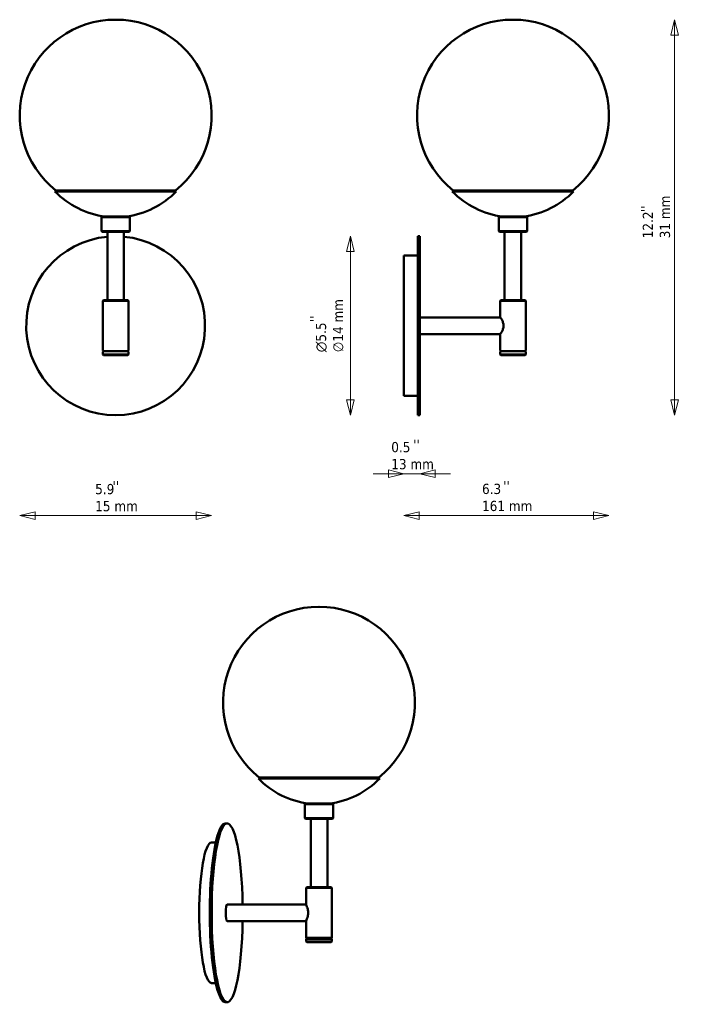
# Model space of a CAD drawing. Header units: millimetres. Extents: x 205 to 730, y 134 to 905.
import ezdxf

# ---------------------------------------------------------------- set-up
doc = ezdxf.new("R2010")
doc.units = ezdxf.units.MM
doc.header["$LTSCALE"] = 4
for name, color, linetype, lineweight in [('Symbol (ISO)', 7, 'Continuous', 50), ('Widoczne (ISO)', 7, 'Continuous', 50), ('Wymiar (ISO)', 7, 'Continuous', 18)]:
    doc.layers.add(name, color=color, linetype=linetype, lineweight=lineweight)
doc.styles.add('Tekst notatki (ISO)', font='tahoma.ttf')
doc.dimstyles.new('Domyślne (ISO)', dxfattribs={"dimscale": 4, "dimtxt": 2, "dimasz": 3, "dimexe": 3.175, "dimexo": 0, "dimgap": 0.762, "dimtad": 1, "dimdec": 1, "dimlfac": 0.03937, "dimrnd": 1e-08, "dimzin": 0, "dimdsep": 46, "dimtxsty": 'Tekst notatki (ISO)', "dimblk": 'Filled-1', "dimcen": 0.09, "dimdle": 10, "dimse1": 1, "dimse2": 1, "dimclrd": 256, "dimclre": 256, "dimclrt": 256, "dimadec": 0, "dimazin": 0, "dimtfac": 1, "dimtmove": 0, "dimatfit": 3, "dimfxl": 1, "dimtolj": 1, "dimlwd": 15, "dimlwe": 15, "dimarcsym": 0})

# ---------------------------------------------------------------- blocks, each defined once
blk = doc.blocks.new('Filled-1')
at = {"color": 0}
for p, q in [((0, 0), (-1, 0.25)), ((-1, 0.25), (-1, -0.25)), ((-1, 0), (0, 0)), ((-1, -0.25), (0, 0))]:
    blk.add_line(p, q, dxfattribs=at)
at = {"color": 0, "flags": 128}
blk.add_lwpolyline([(-1, -0.25), (0, 0), (-1, 0.25), (-1, -0.25)], dxfattribs=at)
at = {"color": 0}
blk.add_solid([(-1, -0.25), (0, 0), (-1, 0.25), (-1, -0.25)], dxfattribs=at)
blk = doc.blocks.new('*D5')
at = {"layer": 'Defpoints', "color": 0, "transparency": 16777216}
for p in [(516.31, 735.19), (463.54, 595.19), (516.31, 595.19)]:
    blk.add_point(p, dxfattribs=at)
at = {"layer": 'Wymiar (ISO)', "lineweight": 15, "transparency": 16777216}
blk.add_line((463.54, 723.19), (463.54, 607.19), dxfattribs=at)
at = {"layer": 'Wymiar (ISO)', "lineweight": 15, "transparency": 16777216, "xscale": 12, "yscale": 12, "zscale": 12}
for p, rotation in [((463.54, 735.19), 90), ((463.54, 595.19), 270)]:
    blk.add_blockref('Filled-1', p, dxfattribs=dict(at, rotation=rotation))
at = {"layer": 'Wymiar (ISO)', "lineweight": 18, "transparency": 16777216, "insert": (436.56, 644.45), "char_height": 8, "attachment_point": 1, "rotation": 90, "style": 'Tekst notatki (ISO)'}
blk.add_mtext('\\A1;{\\fAIGDT|b0|i0;\\ln}\\fTahoma|b0|i0;{\\H8.0000;5.5}\\P∅14 mm', dxfattribs=at)
blk = doc.blocks.new('*D6')
at = {"layer": 'Defpoints', "color": 0, "transparency": 16777216}
for p in [(505.31, 610.19), (517.81, 595.19), (505.31, 549.29)]:
    blk.add_point(p, dxfattribs=at)
at = {"layer": 'Wymiar (ISO)', "lineweight": 15, "transparency": 16777216}
for p, q in [((493.31, 549.29), (481.31, 549.29)), ((517.81, 549.29), (505.31, 549.29)), ((529.81, 549.29), (541.81, 549.29))]:
    blk.add_line(p, q, dxfattribs=at)
at = {"layer": 'Wymiar (ISO)', "lineweight": 15, "transparency": 16777216, "xscale": 12, "yscale": 12, "zscale": 12}
blk.add_blockref('Filled-1', (505.31, 549.29), dxfattribs=at)
at = {"layer": 'Wymiar (ISO)', "lineweight": 15, "transparency": 16777216, "xscale": 12, "yscale": 12, "zscale": 12, "rotation": 180}
blk.add_blockref('Filled-1', (517.81, 549.29), dxfattribs=at)
at = {"layer": 'Wymiar (ISO)', "lineweight": 18, "transparency": 16777216, "insert": (495.54, 574.16), "char_height": 8, "attachment_point": 1, "style": 'Tekst notatki (ISO)'}
blk.add_mtext('\\A1;0.5\\P13 mm', dxfattribs=at)
blk = doc.blocks.new('*D7')
at = {"layer": 'Defpoints', "color": 0, "transparency": 16777216}
for p in [(665.92, 829.81), (505.31, 610.19), (505.31, 516.57)]:
    blk.add_point(p, dxfattribs=at)
at = {"layer": 'Wymiar (ISO)', "lineweight": 15, "transparency": 16777216}
blk.add_line((653.92, 516.57), (517.31, 516.57), dxfattribs=at)
at = {"layer": 'Wymiar (ISO)', "lineweight": 15, "transparency": 16777216, "xscale": 12, "yscale": 12, "zscale": 12, "rotation": 180}
blk.add_blockref('Filled-1', (505.31, 516.57), dxfattribs=at)
at = {"layer": 'Wymiar (ISO)', "lineweight": 15, "transparency": 16777216, "xscale": 12, "yscale": 12, "zscale": 12}
blk.add_blockref('Filled-1', (665.92, 516.57), dxfattribs=at)
at = {"layer": 'Wymiar (ISO)', "lineweight": 18, "transparency": 16777216, "insert": (566.59, 541.43), "char_height": 8, "attachment_point": 1, "style": 'Tekst notatki (ISO)'}
blk.add_mtext('\\A1;6.3\\P161 mm', dxfattribs=at)
blk = doc.blocks.new('*D8')
at = {"layer": 'Defpoints', "color": 0, "transparency": 16777216}
for p in [(204.69, 829.81), (354.91, 829.81), (354.91, 516.57)]:
    blk.add_point(p, dxfattribs=at)
at = {"layer": 'Wymiar (ISO)', "lineweight": 15, "transparency": 16777216}
blk.add_line((216.69, 516.57), (342.91, 516.57), dxfattribs=at)
at = {"layer": 'Wymiar (ISO)', "lineweight": 15, "transparency": 16777216, "xscale": 12, "yscale": 12, "zscale": 12, "rotation": 180}
blk.add_blockref('Filled-1', (204.69, 516.57), dxfattribs=at)
at = {"layer": 'Wymiar (ISO)', "lineweight": 15, "transparency": 16777216, "xscale": 12, "yscale": 12, "zscale": 12}
blk.add_blockref('Filled-1', (354.91, 516.57), dxfattribs=at)
at = {"layer": 'Wymiar (ISO)', "lineweight": 18, "transparency": 16777216, "insert": (263.79, 541.3), "char_height": 8, "attachment_point": 1, "style": 'Tekst notatki (ISO)'}
blk.add_mtext('\\A1;5.9\\P15 mm', dxfattribs=at)
blk = doc.blocks.new('*D9')
at = {"layer": 'Defpoints', "color": 0, "transparency": 16777216}
for p in [(590.7, 904.81), (517.81, 595.19), (717.3, 595.19)]:
    blk.add_point(p, dxfattribs=at)
at = {"layer": 'Wymiar (ISO)', "lineweight": 15, "transparency": 16777216}
blk.add_line((717.3, 892.81), (717.3, 607.19), dxfattribs=at)
at = {"layer": 'Wymiar (ISO)', "lineweight": 15, "transparency": 16777216, "xscale": 12, "yscale": 12, "zscale": 12}
for p, rotation in [((717.3, 904.81), 90), ((717.3, 595.19), 270)]:
    blk.add_blockref('Filled-1', p, dxfattribs=dict(at, rotation=rotation))
at = {"layer": 'Wymiar (ISO)', "lineweight": 18, "transparency": 16777216, "insert": (692.41, 733.64), "char_height": 8, "attachment_point": 1, "rotation": 90, "style": 'Tekst notatki (ISO)'}
blk.add_mtext('\\A1;12.2\\P31 mm', dxfattribs=at)

msp = doc.modelspace()

# ---------------------------------------------------------------- linework, layer by layer
at = {"layer": 'Widoczne (ISO)'}
for p, q in [((279.91, 904.81), (279.69, 904.81)), ((590.92, 904.81), (590.7, 904.81)), ((233.02, 771.08), (232.3, 770.38)), ((233.02, 771.08), (326.58, 771.08)), ((326.58, 771.08), (327.3, 770.38)), ((544.03, 771.08), (543.31, 770.38)), ((544.03, 771.08), (637.59, 771.08)), ((637.59, 771.08), (638.31, 770.38)), ((232.3, 770.38), (327.3, 770.38)), ((543.31, 770.38), (638.31, 770.38)), ((269.3, 750.69), (268.8, 750.19)), ((290.8, 750.19), (268.8, 750.19)), ((268.8, 739.19), (268.8, 750.19)), ((269.3, 750.69), (290.3, 750.69)), ((290.3, 750.69), (290.8, 750.19)), ((290.8, 739.19), (290.8, 750.19)), ((580.31, 750.69), (579.81, 750.19)), ((601.81, 750.19), (579.81, 750.19)), ((579.81, 739.19), (579.81, 750.19)), ((580.31, 750.69), (601.31, 750.69)), ((601.31, 750.69), (601.81, 750.19)), ((601.81, 739.19), (601.81, 750.19)), ((268.8, 739.19), (290.8, 739.19)), ((269.3, 738.69), (268.8, 739.19)), ((290.3, 738.69), (269.3, 738.69)), ((273.3, 685.19), (273.3, 738.69)), ((286.3, 685.19), (286.3, 738.69)), ((290.3, 738.69), (290.8, 739.19)), ((516.31, 595.19), (516.31, 735.19)), ((516.31, 735.19), (517.81, 735.19)), ((517.81, 595.19), (517.81, 735.19)), ((579.81, 739.19), (601.81, 739.19)), ((580.31, 738.69), (579.81, 739.19)), ((601.31, 738.69), (580.31, 738.69)), ((584.31, 685.19), (584.31, 738.69)), ((597.31, 685.19), (597.31, 738.69)), ((601.31, 738.69), (601.81, 739.19)), ((505.31, 720.19), (505.31, 610.19)), ((505.31, 720.19), (516.31, 720.19)), ((270.3, 685.19), (269.8, 684.69)), ((289.8, 684.69), (269.8, 684.69)), ((269.8, 645.69), (269.8, 684.69)), ((270.3, 685.19), (289.3, 685.19)), ((289.3, 685.19), (289.8, 684.69)), ((289.8, 645.69), (289.8, 684.69)), ((581.31, 685.19), (580.81, 684.69)), ((600.81, 684.69), (580.81, 684.69)), ((580.81, 671.94), (580.81, 684.69)), ((581.31, 685.19), (600.31, 685.19)), ((600.31, 685.19), (600.81, 684.69)), ((600.81, 645.69), (600.81, 684.69)), ((580.98, 671.69), (517.81, 671.69)), ((580.98, 658.69), (517.81, 658.69)), ((580.81, 645.69), (580.81, 658.44)), ((270.3, 645.19), (269.8, 645.69)), ((270.3, 645.19), (269.8, 644.69)), ((269.8, 642.69), (269.8, 644.69)), ((269.8, 642.69), (289.8, 642.69)), ((270.3, 642.19), (269.8, 642.69)), ((289.3, 645.19), (270.3, 645.19)), ((270.3, 645.19), (289.3, 645.19)), ((289.3, 642.19), (270.3, 642.19)), ((289.3, 645.19), (289.8, 645.69)), ((289.3, 645.19), (289.8, 644.69)), ((289.3, 642.19), (289.8, 642.69)), ((289.8, 642.69), (289.8, 644.69)), ((581.31, 645.19), (580.81, 645.69)), ((581.31, 645.19), (580.81, 644.69)), ((580.81, 642.69), (580.81, 644.69)), ((580.81, 642.69), (600.81, 642.69)), ((581.31, 642.19), (580.81, 642.69)), ((600.31, 645.19), (581.31, 645.19)), ((581.31, 645.19), (600.31, 645.19)), ((600.31, 642.19), (581.31, 642.19)), ((600.31, 645.19), (600.81, 645.69)), ((600.31, 645.19), (600.81, 644.69)), ((600.31, 642.19), (600.81, 642.69)), ((600.81, 642.69), (600.81, 644.69)), ((505.31, 610.19), (509.31, 610.19)), ((516.31, 610.19), (509.31, 610.19)), ((516.31, 595.19), (517.81, 595.19)), ((439.12, 445.15), (438.9, 445.15)), ((392.23, 311.42), (391.51, 310.73)), ((391.51, 310.73), (486.51, 310.73)), ((392.23, 311.42), (485.79, 311.42)), ((485.79, 311.42), (486.51, 310.73)), ((428.51, 291.04), (428.01, 290.54)), ((450.01, 290.54), (428.01, 290.54)), ((428.01, 279.54), (428.01, 290.54)), ((428.51, 291.04), (449.51, 291.04)), ((449.51, 291.04), (450.01, 290.54)), ((450.01, 279.54), (450.01, 290.54)), ((428.01, 279.54), (450.01, 279.54)), ((428.51, 279.04), (428.01, 279.54)), ((449.51, 279.04), (428.51, 279.04)), ((432.51, 225.54), (432.51, 279.04)), ((445.51, 225.54), (445.51, 279.04)), ((449.51, 279.04), (450.01, 279.54)), ((365.64, 275.54), (367.12, 275.54)), ((354.81, 260.54), (358.12, 260.54)), ((429.51, 225.54), (429.01, 225.04)), ((449.01, 225.04), (429.01, 225.04)), ((429.01, 212.06), (429.01, 225.04)), ((429.51, 225.54), (448.51, 225.54)), ((448.51, 225.54), (449.01, 225.04)), ((449.01, 186.04), (449.01, 225.04)), ((429.01, 212.04), (367.12, 212.04)), ((429.01, 199.04), (367.12, 199.04)), ((429.01, 186.04), (429.01, 199.01)), ((429.01, 186.04), (449.01, 186.04)), ((429.51, 185.54), (429.01, 186.04)), ((429.51, 185.54), (429.01, 185.04)), ((449.01, 185.04), (429.01, 185.04)), ((429.01, 183.04), (429.01, 185.04)), ((448.51, 185.54), (429.51, 185.54)), ((429.51, 185.54), (448.51, 185.54)), ((448.51, 185.54), (449.01, 186.04)), ((448.51, 185.54), (449.01, 185.04)), ((449.01, 183.04), (449.01, 185.04)), ((429.01, 183.04), (449.01, 183.04)), ((429.51, 182.54), (429.01, 183.04)), ((448.51, 182.54), (429.51, 182.54)), ((448.51, 182.54), (449.01, 183.04)), ((354.81, 150.54), (358.12, 150.54)), ((365.64, 135.54), (367.12, 135.54))]:
    msp.add_line(p, q, dxfattribs=at)
for centre, radius, start, end in [((279.69, 829.81), 75, 90, 231.5434), ((279.91, 829.81), 75, 308.4566, 90), ((590.7, 829.81), 75, 90, 231.5434), ((590.92, 829.81), 75, 308.4566, 90), ((279.8, 816.21), 66, 223.97053, 263.03794), ((279.8, 816.21), 66, 276.96206, 316.02947), ((590.81, 816.21), 66, 223.97053, 263.03794), ((590.81, 816.21), 66, 276.96206, 316.02947), ((279.8, 665.19), 70, 95.328, 84.672), ((438.9, 370.15), 75, 90, 231.5434), ((439.12, 370.15), 75, 308.4566, 90), ((439.01, 356.55), 66, 223.97053, 263.03794), ((439.01, 356.55), 66, 276.96206, 316.02947)]:
    msp.add_arc(centre, radius, start, end, dxfattribs=at)
for centre, major_axis, start_param, end_param in [((365.64, 205.54), (0, 70), 0, 3.141593), ((367.12, 205.54), (0, 70), 4.80538, 10.902583), ((354.81, 205.54), (0, -55), 3.141593, 6.283185), ((367.12, 205.54), (0, -6.5), 3.141593, 6.283185)]:
    msp.add_ellipse(centre, major_axis=major_axis, ratio=0.173648, start_param=start_param, end_param=end_param, dxfattribs=at)
for points, knots in [([(580.81, 671.94), (580.81, 671.94), (580.93, 671.76), (581.38, 671.06), (581.71, 670.55), (582.34, 669.38), (582.7, 668.64), (583.25, 667), (583.43, 666.08), (583.43, 664.3), (583.25, 663.39), (582.7, 661.75), (582.34, 661.01), (581.71, 659.84), (581.38, 659.32), (580.93, 658.63), (580.81, 658.44), (580.81, 658.44)], [1.060816, 1.060816, 1.060816, 1.060816, 1.324453, 1.324453, 1.58809, 1.58809, 1.854861, 1.854861, 2.121631, 2.121631, 2.388402, 2.388402, 2.655172, 2.655172, 2.91881, 2.91881, 3.182447, 3.182447, 3.182447, 3.182447]), ([(429.01, 212.06), (429.01, 211.98), (429.03, 211.88), (429.13, 211.41), (429.32, 210.89), (429.74, 209.72), (430.01, 208.99), (430.43, 207.34), (430.57, 206.43), (430.57, 204.65), (430.43, 203.74), (430.01, 202.09), (429.74, 201.35), (429.32, 200.18), (429.13, 199.67), (429.03, 199.2), (429.01, 199.1), (429.01, 199.02)], [1.23297, 1.23297, 1.23297, 1.23297, 1.324453, 1.324453, 1.58809, 1.58809, 1.854861, 1.854861, 2.121631, 2.121631, 2.388402, 2.388402, 2.655172, 2.655172, 2.91881, 2.91881, 3.010293, 3.010293, 3.010293, 3.010293])]:
    msp.add_open_spline(points, degree=3, knots=knots, dxfattribs=at)

# ---------------------------------------------------------------- texts
at = {"layer": 'Symbol (ISO)', "char_height": 8, "attachment_point": 1, "rotation": 90, "style": 'Tekst notatki (ISO)'}
for insert in [(690.96, 754.04), (431.81, 667.96)]:
    msp.add_mtext("\\fTahoma|b0|i0;''", dxfattribs=dict(at, insert=insert))
at = {"layer": 'Symbol (ISO)', "char_height": 8, "attachment_point": 1, "style": 'Tekst notatki (ISO)'}
for insert in [(512.65, 575.96), (277.32, 543.55), (583.04, 543.62)]:
    msp.add_mtext("\\fTahoma|b0|i0;''", dxfattribs=dict(at, insert=insert))

# ---------------------------------------------------------------- dimensions: what is measured, and where the dimension line sits
at = {"layer": 'Wymiar (ISO)', "lineweight": 18}
for base, p1, p2, angle, text, override, picture, middle in [((717.3, 595.19), (590.7, 904.81), (517.81, 595.19), 90, '<>\\P31 mm', {"dimgap": 0.762, "dimdec": 1, "dimlfac": 0.03937, "dimpost": '\\X', "dimse1": 1, "dimse2": 1, "dimtol": 0, "dimlim": 0, "dimtp": 0, "dimtm": 0, "dimtdec": 2, "dimtofl": 0, "dimatfit": 1, "dimtvp": -0.25}, '*D9', (717.3, 750)), ((354.91, 516.57), (204.69, 829.81), (354.91, 829.81), 180, '<>\\P15 mm', {"dimgap": 0.762, "dimdec": 1, "dimlfac": 0.03937, "dimpost": '\\X', "dimse1": 1, "dimse2": 1, "dimtol": 0, "dimlim": 0, "dimtp": 0, "dimtm": 0, "dimtdec": 2, "dimtofl": 0, "dimatfit": 1, "dimtvp": -0.25}, '*D8', (279.8, 516.57)), ((505.31, 516.57), (665.92, 829.81), (505.31, 610.19), 180, '<>\\P161 mm', {"dimgap": 0.762, "dimdec": 1, "dimlfac": 0.03937, "dimpost": '\\X', "dimse1": 1, "dimse2": 1, "dimtol": 0, "dimlim": 0, "dimtp": 0, "dimtm": 0, "dimtdec": 2, "dimtofl": 0, "dimatfit": 1, "dimtvp": -0.25}, '*D7', (585.61, 516.57)), ((463.54, 595.19), (516.31, 735.19), (516.31, 595.19), 90, '{\\fAIGDT|b0|i0;\\ln}\\fTahoma|b0|i0;{\\H8.0000;<>}\\P∅14 mm', {"dimgap": 0.762, "dimdec": 1, "dimlfac": 0.03937, "dimpost": '\\X', "dimse1": 1, "dimse2": 1, "dimtol": 0, "dimlim": 0, "dimtp": 0, "dimtm": 0, "dimtdec": 2, "dimtofl": 0, "dimatfit": 1, "dimtvp": -0.25}, '*D5', (463.54, 665.19)), ((505.31, 549.29), (517.81, 595.19), (505.31, 610.19), 180, '<>\\P13 mm', {"dimgap": 0.762, "dimdec": 1, "dimlfac": 0.03937, "dimpost": '\\X', "dimse1": 1, "dimse2": 1, "dimtol": 0, "dimlim": 0, "dimtp": 0, "dimtm": 0, "dimtdec": 2, "dimtofl": 1, "dimatfit": 1, "dimtvp": -0.25}, '*D6', (511.56, 549.29))]:
    dim = msp.add_linear_dim(base=base, p1=p1, p2=p2, angle=angle, text=text, dimstyle='Domyślne (ISO)', override=override, dxfattribs=at)
    dim.commit()
    dim.dimension.update_dxf_attribs({"geometry": picture, "text_midpoint": middle, "dimtype": 160})

doc.saveas('drawing.dxf')
